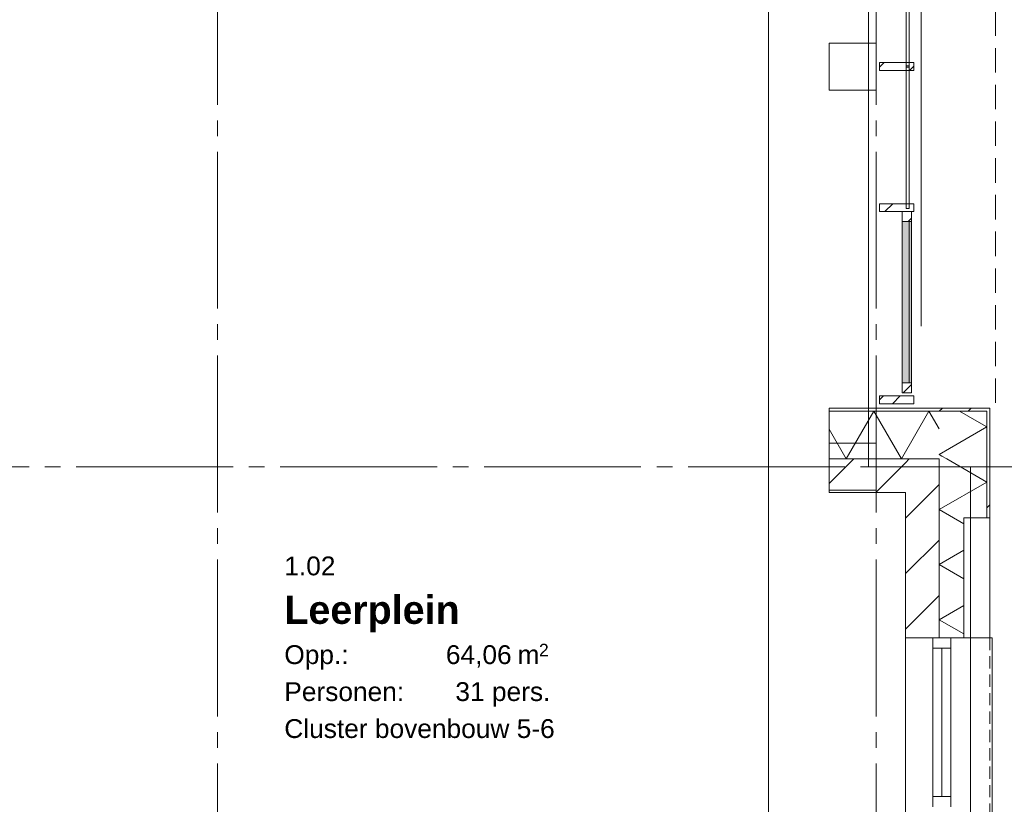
# Model space of a CAD drawing. Header units: millimetres. Extents: x 10 to 584, y 10 to 831.
# Tile 24 of 61: x 311 to 374, y 418 to 468. Entities that reach past the tile are written whole.
import ezdxf
from ezdxf.xclip import XClip

# ---------------------------------------------------------------- set-up
doc = ezdxf.new("R2010")
doc.units = ezdxf.units.MM
doc.header["$MEASUREMENT"] = 0
doc.header["$XCLIPFRAME"] = 0
for name, pattern in [('B0204', [13, 10, -1, 1, -1]), ('B0701', [2.3412, 1.56, -0.7812]), ('B0702', [1.1737, 0.7812, -0.3925])]:
    doc.linetypes.add(name, pattern=pattern)
for name, color, linetype in [('21 Buitenwanden', 7, 'Continuous'), ('21 Buitenwanden Doorsnede-arcering', 7, 'Continuous'), ('21 Buitenwanden Laagscheidingslijnen', 7, 'Continuous'), ('21 Buitenwanden Ramen', 7, 'Continuous'), ('21 Vliesgevels', 7, 'Continuous'), ('21 Vliesgevels Afdek-arcering', 7, 'Continuous'), ('21 Vliesgevels Doorsnede-arcering', 7, 'Continuous'), ('23 Vloeren', 7, 'Continuous'), ('27 Daken', 7, 'Continuous'), ('28 Draagconstructies', 7, 'Continuous'), ('A Stramien', 7, 'Continuous'), ('Maatvoering 1_ 50_100', 7, 'Continuous'), ('Z Ruimtefuncties', 7, 'Continuous')]:
    doc.layers.add(name, color=color, linetype=linetype)
doc.styles.add('GENERATED_STYLE_1', font='txt')
doc.styles.add('GENERATED_STYLE_3', font='txt')
pattern_1 = [(45, (78, 259.188), (-4.59619, 4.59619), []), (45, (77.081, 260.107), (-4.59619, 4.59619), [])]
pattern_2 = [(45, (78, 259.188), (-1.767767, 1.767767), [])]
pattern_3 = [(45, (78, 259.188), (-1.59099, 1.59099), []), (45, (77.4696, 259.7182), (-1.59099, 1.59099), [])]

# ---------------------------------------------------------------- blocks, each defined once
blk = doc.blocks.new('*X4')
at = {"layer": '21 Buitenwanden Doorsnede-arcering', "color": 7, "linetype": 'Continuous', "lineweight": 0}
for p, q in [((372.403, 442.091), (371.299, 442.728)), ((370.662, 440.35), (370, 439.968)), ((370.177, 439.865), (370, 439.968))]:
    blk.add_line(p, q, dxfattribs=at)
blk = doc.blocks.new('*X6')
at = {"layer": '21 Buitenwanden Doorsnede-arcering', "color": 7, "linetype": 'Continuous', "lineweight": 0}
for p, q in [((373.04, 438.213), (370.485, 439.688)), ((373.04, 438.213), (370, 436.458)), ((371.58, 435.545), (370, 436.458)), ((371.58, 433.859), (370, 432.947)), ((371.58, 432.035), (370, 432.947)), ((371.58, 430.349), (370, 429.437)), ((371.58, 428.525), (370, 429.437))]:
    blk.add_line(p, q, dxfattribs=at)
blk = doc.blocks.new('*X10')
at = {"layer": '21 Buitenwanden Doorsnede-arcering', "color": 7, "linetype": 'Continuous', "lineweight": 0}
for p, q in [((373.04, 441.723), (372.403, 442.091)), ((373.04, 441.723), (370.662, 440.35)), ((370.485, 439.688), (370.177, 439.865))]:
    blk.add_line(p, q, dxfattribs=at)
blk = doc.blocks.new('*X236')
at = {"layer": '21 Buitenwanden Doorsnede-arcering', "color": 7, "linetype": 'Continuous', "lineweight": 0}
for p, q in [((365.844, 442.728), (364.089, 439.688)), ((365.844, 442.728), (367.599, 439.688)), ((369.354, 442.728), (367.599, 439.688)), ((369.354, 442.728), (370, 441.609)), ((363, 441.573), (364.089, 439.688))]:
    blk.add_line(p, q, dxfattribs=at)
blk = doc.blocks.new('Drawing_2_2', base_point=(78, 259.188))
at = {"layer": '21 Buitenwanden Doorsnede-arcering', "linetype": 'Continuous', "lineweight": 0, "true_color": 0x000000}
h = blk.add_hatch(dxfattribs=at)
h.set_pattern_fill('145_Baksteen_0002', color=18, style=0, pattern_type=2)
h.set_pattern_definition(pattern_1)
h.paths.add_polyline_path([(373.04, 442.928), (363, 442.928), (363, 442.728), (373.04, 442.728)])
h = blk.add_hatch(dxfattribs=at)
h.set_pattern_fill('145_Baksteen_0002', color=18, style=0, pattern_type=2)
h.set_pattern_definition(pattern_1)
h.paths.add_polyline_path([(373.04, 442.728), (373.24, 442.928), (373.04, 442.928)])
h = blk.add_hatch(dxfattribs=at)
h.set_pattern_fill('145_Baksteen_0002', color=18, style=0, pattern_type=2)
h.set_pattern_definition(pattern_1)
h.paths.add_polyline_path([(373.04, 442.728), (373.24, 442.728), (373.24, 442.928)])
h = blk.add_hatch(dxfattribs=at)
h.set_pattern_fill('145_Baksteen_0002', color=18, style=0, pattern_type=2)
h.set_pattern_definition(pattern_1)
h.paths.add_polyline_path([(373.04, 435.93), (373.24, 435.93), (373.24, 442.728), (373.04, 442.728)])
h = blk.add_hatch(dxfattribs=at)
h.set_pattern_fill('130_Kalkzandsteen_0002', color=18, style=0, pattern_type=2)
h.set_pattern_definition(pattern_2)
h.paths.add_polyline_path([(367.86, 439.688), (363, 439.688), (363, 437.548), (367.86, 437.548)])
h = blk.add_hatch(dxfattribs=at)
h.set_pattern_fill('130_Kalkzandsteen_0002', color=18, style=0, pattern_type=2)
h.set_pattern_definition(pattern_2)
h.paths.add_polyline_path([(367.86, 437.548), (370, 439.688), (367.86, 439.688)])
h = blk.add_hatch(dxfattribs=at)
h.set_pattern_fill('130_Kalkzandsteen_0002', color=18, style=0, pattern_type=2)
h.set_pattern_definition(pattern_2)
h.paths.add_polyline_path([(367.86, 437.548), (370, 437.548), (370, 439.688)])
h = blk.add_hatch(dxfattribs=at)
h.set_pattern_fill('130_Kalkzandsteen_0002', color=18, style=0, pattern_type=2)
h.set_pattern_definition(pattern_2)
h.paths.add_polyline_path([(370, 437.548), (367.86, 437.548), (367.86, 428.282), (369.6, 428.282), (370, 428.282)])
at = {"layer": '21 Vliesgevels Afdek-arcering', "linetype": 'Continuous', "lineweight": 0, "true_color": 0xffffff}
blk.add_hatch(color=7, dxfattribs=at).paths.add_polyline_path([(368.25, 454.821), (367.65, 454.821), (367.65, 444.537), (368.25, 444.537)])
at = {"layer": '21 Vliesgevels Doorsnede-arcering', "linetype": 'Continuous', "lineweight": 0, "true_color": 0x000000}
h = blk.add_hatch(dxfattribs=at)
h.set_pattern_fill('515_Staal_0002', color=18, style=0, pattern_type=2)
h.set_pattern_definition(pattern_3)
h.paths.add_polyline_path([(366.2, 464.955), (366.2, 464.455), (368.4, 464.455), (368.4, 464.955)])
h = blk.add_hatch(dxfattribs=at)
h.set_pattern_fill('515_Staal_0002', color=18, style=0, pattern_type=2)
h.set_pattern_definition(pattern_3)
h.paths.add_polyline_path([(366.2, 455.956), (366.2, 455.456), (368.4, 455.456), (368.4, 455.956)])
h = blk.add_hatch(dxfattribs=at)
h.set_pattern_fill('515_Staal_0002', color=18, style=0, pattern_type=2)
h.set_pattern_definition(pattern_3)
h.paths.add_polyline_path([(367.65, 455.461), (367.65, 454.821), (368.25, 454.821), (368.25, 455.461)])
h = blk.add_hatch(dxfattribs=at)
h.set_pattern_fill('515_Staal_0002', color=18, style=0, pattern_type=2)
h.set_pattern_definition(pattern_3)
h.paths.add_polyline_path([(368.25, 443.898), (368.25, 444.537), (367.65, 444.537), (367.65, 443.898)])
h = blk.add_hatch(dxfattribs=at)
h.set_pattern_fill('515_Staal_0002', color=18, style=0, pattern_type=2)
h.set_pattern_definition(pattern_3)
h.paths.add_polyline_path([(366.2, 443.706), (366.2, 443.206), (368.4, 443.206), (368.4, 443.706)])
at = {"layer": '21 Buitenwanden', "color": 1, "linetype": 'Continuous', "lineweight": 0}
for p, q in [((371.58, 435.93), (371.58, 428.282)), ((373.24, 435.93), (371.58, 435.93)), ((370.74, 428.282), (370, 428.282)), ((371.58, 428.282), (370.74, 428.282))]:
    blk.add_line(p, q, dxfattribs=at)
at = {"layer": '21 Buitenwanden', "color": 3, "linetype": 'Continuous', "lineweight": 0}
for p, q in [((369.6, 428.282), (367.86, 428.282)), ((370, 428.282), (369.6, 428.282))]:
    blk.add_line(p, q, dxfattribs=at)
at = {"layer": '21 Buitenwanden', "color": 2, "linetype": 'Continuous', "lineweight": 0, "flags": 128}
for points in [[(373.04, 442.928), (363, 442.928)], [(363, 442.928), (363, 442.728)], [(373.24, 442.928), (373.04, 442.928)], [(373.24, 435.93), (373.24, 442.928)]]:
    blk.add_lwpolyline(points, dxfattribs=at)
at = {"layer": '21 Buitenwanden', "color": 1, "linetype": 'Continuous', "lineweight": 0, "flags": 128}
blk.add_lwpolyline([(363, 442.728), (363, 439.688)], dxfattribs=at)
at = {"layer": '21 Buitenwanden', "color": 3, "linetype": 'Continuous', "lineweight": 0, "flags": 128}
for points in [[(363, 439.688), (363, 437.548)], [(363, 437.548), (367.86, 437.548)], [(367.86, 437.548), (367.86, 428.282)]]:
    blk.add_lwpolyline(points, dxfattribs=at)
at = {"layer": '21 Buitenwanden Laagscheidingslijnen', "color": 1, "linetype": 'Continuous', "lineweight": 0}
for p, q in [((370, 442.728), (363, 442.728)), ((373.04, 442.728), (370, 442.728)), ((373.04, 442.728), (370, 442.728)), ((373.04, 439.688), (373.04, 442.728)), ((373.04, 435.93), (373.04, 439.688))]:
    blk.add_line(p, q, dxfattribs=at)
at = {"layer": '21 Buitenwanden Laagscheidingslijnen', "color": 3, "linetype": 'Continuous', "lineweight": 0}
for p, q in [((367.86, 439.688), (363, 439.688)), ((370, 439.688), (367.86, 439.688)), ((370, 439.688), (367.86, 439.688)), ((370, 437.548), (370, 439.688)), ((370, 428.282), (370, 437.548))]:
    blk.add_line(p, q, dxfattribs=at)
at = {"layer": '21 Buitenwanden Ramen', "color": 1, "linetype": 'Continuous', "lineweight": 0}
for p, q in [((373.24, 435.93), (373.24, 428.282)), ((369.6, 428.282), (369.6, 427.612)), ((370.74, 428.282), (370, 428.282)), ((370.74, 428.282), (370, 428.282)), ((370.74, 427.612), (370.74, 428.282)), ((373.04, 428.282), (370.74, 428.282)), ((373.24, 428.282), (373.39, 428.282)), ((373.39, 428.282), (373.39, 406.382)), ((369.6, 427.612), (370.74, 427.612)), ((369.6, 427.612), (369.6, 418.167)), ((370.17, 427.612), (370.17, 418.167)), ((370.74, 418.167), (370.74, 427.612)), ((370.74, 418.167), (369.6, 418.167)), ((369.6, 418.167), (369.6, 417.832)), ((370.74, 417.832), (370.74, 418.167)), ((369.6, 417.832), (369.6, 417.497)), ((370.74, 417.497), (370.74, 417.832))]:
    blk.add_line(p, q, dxfattribs=at)
at = {"layer": '21 Buitenwanden Ramen', "color": 9, "linetype": 'Continuous', "lineweight": 0}
blk.add_line((367.86, 428.282), (367.86, 406.382), dxfattribs=at)
at = {"layer": '21 Buitenwanden Ramen', "color": 3, "linetype": 'Continuous', "lineweight": 0}
for p, q in [((369.6, 428.282), (367.86, 428.282)), ((370, 428.282), (369.6, 428.282)), ((370, 428.282), (369.6, 428.282))]:
    blk.add_line(p, q, dxfattribs=at)
at = {"layer": '21 Buitenwanden Ramen', "color": 2, "linetype": 'Continuous', "lineweight": 0}
blk.add_line((373.24, 428.282), (373.04, 428.282), dxfattribs=at)
at = {"layer": '21 Buitenwanden Ramen', "color": 9, "linetype": 'B0702', "lineweight": 0}
blk.add_line((373.24, 428.282), (373.24, 406.382), dxfattribs=at)
at = {"layer": '21 Buitenwanden Ramen', "color": 1, "linetype": 'Continuous', "lineweight": 0, "flags": 128}
blk.add_lwpolyline([(373.24, 435.93), (371.58, 435.93), (371.58, 428.282), (373.24, 428.282)], close=True, dxfattribs=at)
at = {"layer": '21 Vliesgevels', "color": 1, "linetype": 'Continuous', "lineweight": 0}
for p, q in [((366.2, 464.955), (366.2, 464.455)), ((368.4, 464.955), (366.2, 464.955)), ((368.4, 464.455), (366.2, 464.455)), ((368.4, 464.955), (368.4, 464.455)), ((366.2, 455.956), (366.2, 455.456)), ((368.4, 455.956), (366.2, 455.956)), ((368.4, 455.956), (368.4, 455.456)), ((368.4, 455.456), (366.2, 455.456)), ((366.2, 443.706), (366.2, 443.206)), ((368.4, 443.706), (366.2, 443.706)), ((368.4, 443.206), (366.2, 443.206)), ((368.4, 443.706), (368.4, 443.206))]:
    blk.add_line(p, q, dxfattribs=at)
at = {"layer": '21 Vliesgevels', "color": 7, "linetype": 'Continuous', "lineweight": 0}
for p, q in [((367.65, 454.821), (367.65, 444.537)), ((368.25, 444.537), (368.25, 454.821))]:
    blk.add_line(p, q, dxfattribs=at)
at = {"layer": '21 Vliesgevels', "color": 2, "linetype": 'Continuous', "lineweight": 0}
blk.add_line((368.1, 454.821), (368.1, 444.537), dxfattribs=at)
at = {"layer": '21 Vliesgevels', "color": 1, "linetype": 'Continuous', "lineweight": 0, "flags": 128}
for points in [[(368.1, 468.256), (367.9, 468.256), (367.9, 464.655), (368.1, 464.655)], [(368.1, 464.755), (367.9, 464.755), (367.9, 455.656), (368.1, 455.656)]]:
    blk.add_lwpolyline(points, close=True, dxfattribs=at)
at = {"layer": '21 Vliesgevels', "color": 2, "linetype": 'Continuous', "lineweight": 0, "flags": 128}
for points in [[(367.65, 455.461), (367.65, 454.821), (368.25, 454.821), (368.25, 455.461)], [(368.25, 443.898), (368.25, 444.537), (367.65, 444.537), (367.65, 443.898)]]:
    blk.add_lwpolyline(points, close=True, dxfattribs=at)
at = {"layer": '23 Vloeren', "color": 1, "linetype": 'Continuous', "lineweight": 0, "flags": 128}
blk.add_lwpolyline([(78, 439.188), (78, 259.188), (372, 259.188), (372, 439.188), (365.5, 439.188), (365.5, 505.188), (366, 505.188), (366, 654.438), (370, 654.438), (370, 763.188), (78, 763.188), (78, 475.188), (96, 475.188), (96, 439.188)], close=True, dxfattribs=at)
at = {"layer": '23 Vloeren', "color": 1, "linetype": 'B0701', "lineweight": 0, "flags": 128}
blk.add_lwpolyline([(373.6, 650.838), (373.6, 442.788)], dxfattribs=at)
at = {"layer": '27 Daken', "color": 1, "linetype": 'Continuous', "lineweight": 0}
blk.add_line((368.86, 448.145), (368.86, 525.098), dxfattribs=at)
blk.add_line((368.86, 448.145), (368.86, 525.098), dxfattribs=at)
at = {"layer": '28 Draagconstructies', "color": 3, "linetype": 'Continuous', "lineweight": 0, "flags": 128}
for points in [[(363, 463.188), (366, 463.188), (366, 466.188), (363, 466.188)], [(363, 437.688), (366, 437.688), (366, 440.688), (363, 440.688)]]:
    blk.add_lwpolyline(points, close=True, dxfattribs=at)
at = {"layer": 'A Stramien', "color": 9, "linetype": 'B0204', "lineweight": 0}
for p, q in [((324, 784.271), (324, 233.204)), ((366, 784.271), (366, 233.204)), ((68, 439.188), (520.556, 439.188))]:
    blk.add_line(p, q, dxfattribs=at)
at = {"layer": 'Maatvoering 1_ 50_100', "color": 1, "linetype": 'Continuous', "lineweight": 0}
blk.add_line((359.122, 403.542), (359.122, 582.834), dxfattribs=at)
at = {"layer": '21 Buitenwanden', "color": 4, "linetype": 'Continuous', "lineweight": 0}
for name in ['*X236', '*X4', '*X10', '*X6']:
    blk.add_blockref(name, (0, 0), dxfattribs=at)
at = {"layer": 'Z Ruimtefuncties', "color": 2, "linetype": 'Continuous', "lineweight": 0, "attachment_point": 1}
for s, insert, char_height, style in [('\\A1;{\\pql;\\pt0;\\fArial|b0|i0|c0|p38;1.02}', (328.263, 433.464), 1.2, 'GENERATED_STYLE_1'), ('\\A1;{\\pql;\\pt0;\\fArial|b1|i0|c0|p38;Leerplein}', (328.263, 430.97), 1.8, 'GENERATED_STYLE_3'), ('\\A1;{\\pql;\\pt0;\\fArial|b0|i0|c0|p38;Opp.: }', (328.263, 427.807), 1.2, 'GENERATED_STYLE_1'), ('\\A1;{\\pql;\\fArial|b0|i0|c0|p38;64,06}', (338.562, 427.807), 1.2, 'GENERATED_STYLE_1'), ('\\A1;{\\pql;\\fArial|b0|i0|c0|p38; m}', (342.665, 427.807), 1.2, 'GENERATED_STYLE_1'), ('\\A1;{\\pql;\\fArial|b0|i0|c0|p38;2}', (344.497, 427.898), 0.8, 'GENERATED_STYLE_1'), ('\\A1;{\\pql;\\pt0;\\fArial|b0|i0|c0|p38;Personen: }', (328.263, 425.45), 1.2, 'GENERATED_STYLE_1'), ('\\A1;{\\pql;\\pt0;\\fArial|b0|i0|c0|p38;31 pers.}', (339.169, 425.45), 1.2, 'GENERATED_STYLE_1'), ('\\A1;{\\pql;\\pt0;\\fArial|b0|i0|c0|p38;Cluster bovenbouw 5-6}', (328.263, 423.093), 1.2, 'GENERATED_STYLE_1')]:
    blk.add_mtext(s, dxfattribs=dict(at, insert=insert, char_height=char_height, style=style))

msp = doc.modelspace()

# ---------------------------------------------------------------- block references
at = {"color": 4, "linetype": 'Continuous', "lineweight": 0}
ref = msp.add_blockref('Drawing_2_2', (78, 259.188), dxfattribs=at)
XClip(ref).set_block_clipping_path([(30, 141.736842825), (586.5626696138, 807.8168177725)])

doc.saveas('drawing.dxf')
